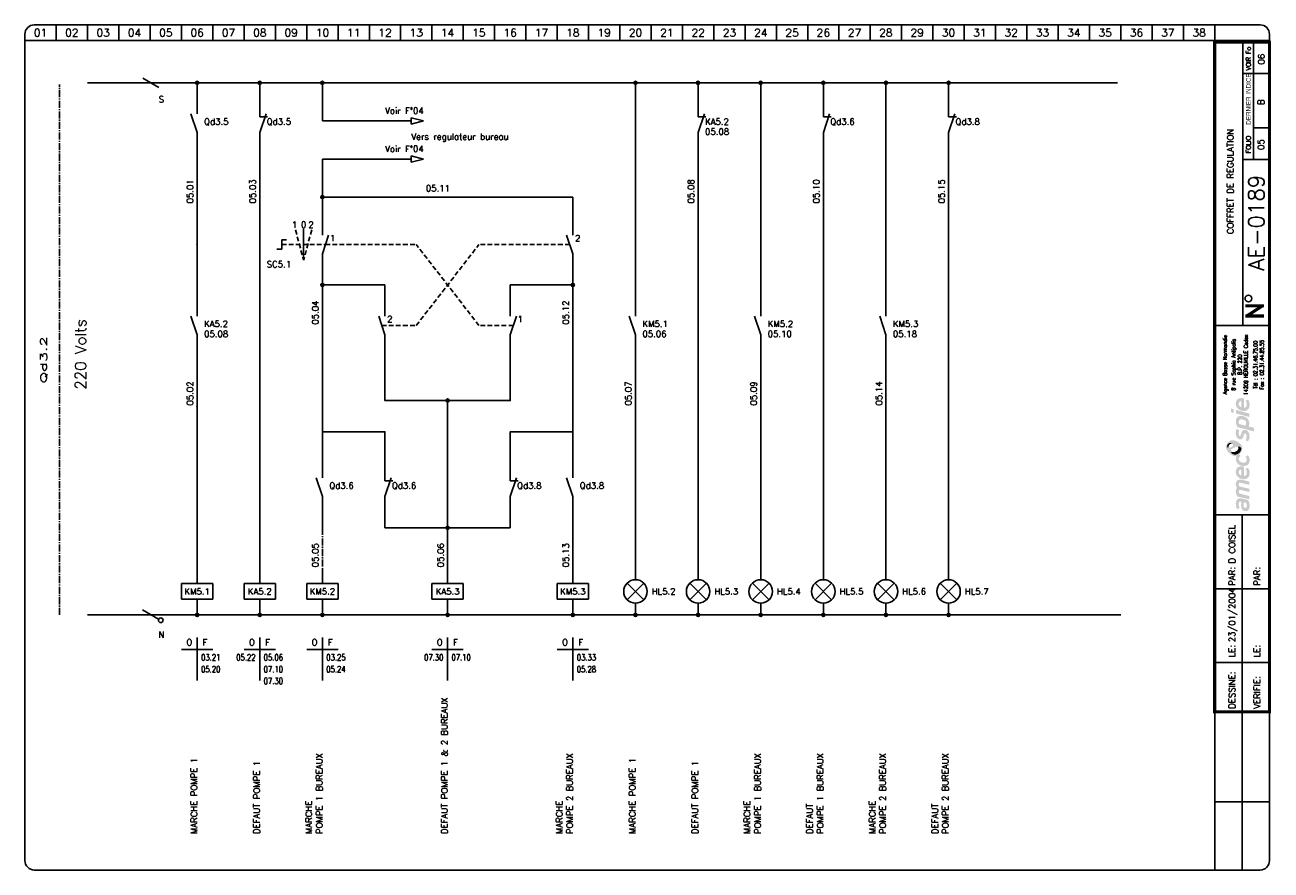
# Model space of a CAD drawing. Header units: centimetres. Extents: x 0 to 398, y 0 to 270.
import ezdxf
from ezdxf.enums import TextEntityAlignment as Align

# ---------------------------------------------------------------- set-up
doc = ezdxf.new("R2010")
doc.units = ezdxf.units.CM
doc.header["$LTSCALE"] = 3
doc.header["$MEASUREMENT"] = 0
for name, pattern in [('AXES2', [1.125, 0.75, -0.125, 0.125, -0.125]), ('CONTINU', [0]), ('DISCONTINU', [0.75, 0.5, -0.25])]:
    doc.linetypes.add(name, pattern=pattern)
for name, color, linetype in [('POINTILLE', 5, 'DISCONTINU'), ('TEXTE', 3, 'Continuous'), ('TRAIFIN', 1, 'Continuous'), ('TRAIGROS', 2, 'Continuous'), ('TRAIMOY', 4, 'Continuous')]:
    doc.layers.add(name, color=color, linetype=linetype)
doc.styles.add('ROMANS8', font='ROMANS8.shx')
doc.styles.get("Standard").update_dxf_attribs({"font": 'simplex.shx'})
doc.styles.add('TXT', font='txt', dxfattribs={"width": 0.8})

# ---------------------------------------------------------------- blocks, each defined once
blk = doc.blocks.new('FDP-DIV-CHU')
at = {"layer": 'TEXTE', "color": 7, "const_width": 1}
for points in [[(392.75, 180.25), (386.75, 180.25)], [(387.25, 177), (392.25, 180.25)], [(392.75, 177), (386.75, 177)]]:
    blk.add_lwpolyline(points, dxfattribs=at)
at = {"layer": 'TEXTE', "color": 7}
blk.add_circle((387.76, 182.59), 1.08, dxfattribs=at)
at = {"layer": 'TRAIFIN', "color": 7}
for p, q in [((7, 270), (7, 265)), ((17, 270), (17, 265)), ((27, 270), (27, 265)), ((37, 270), (37, 265)), ((47, 270), (47, 265)), ((57, 270), (57, 265)), ((67, 270), (67, 265)), ((77, 270), (77, 265)), ((87, 270), (87, 265)), ((97, 270), (97, 265)), ((107, 270), (107, 265)), ((117, 270), (117, 265)), ((127, 270), (127, 265)), ((137, 270), (137, 265)), ((147, 270), (147, 265)), ((157, 270), (157, 265)), ((167, 270), (167, 265)), ((177, 270), (177, 265)), ((187, 270), (187, 265)), ((197, 270), (197, 265)), ((207, 270), (207, 265)), ((217, 270), (217, 265)), ((227, 270), (227, 265)), ((237, 270), (237, 265)), ((247, 270), (247, 265)), ((257, 270), (257, 265)), ((267, 270), (267, 265)), ((277, 270), (277, 265)), ((287, 270), (287, 265)), ((297, 270), (297, 265)), ((307, 270), (307, 265)), ((317, 270), (317, 265)), ((327, 270), (327, 265)), ((337, 270), (337, 265)), ((347, 270), (347, 265)), ((357, 270), (357, 265)), ((367, 270), (367, 265)), ((377, 270), (377, 265)), ((389.41, 227.04), (389.41, 264.5)), ((389.41, 237.09), (393.96, 237.09))]:
    blk.add_line(p, q, dxfattribs=at)
at = {"layer": 'TRAIGROS', "color": 7}
for p, q in [((-3, 267), (-3, 265)), ((0, 270), (391.5, 270)), ((394.5, 267), (394.5, 265)), ((394.5, 265), (-3, 265)), ((394.5, 265), (-3, 265)), ((-3, 265), (-3, 3)), ((386, 174), (386, 264.5)), ((394.5, 3), (394.5, 265)), ((386, 254.5), (394, 254.5)), ((386, 227.01), (394, 227.01)), ((377, 174), (394.5, 174)), ((377, 113.52), (394.51, 113.52)), ((377, -0.03), (377, 50.52)), ((0, 0), (391.5, 0))]:
    blk.add_line(p, q, dxfattribs=at)
at = {"layer": 'TRAIGROS', "color": 7, "const_width": 1}
blk.add_lwpolyline([(377, 264.5), (377, 50.52), (394.5, 50.52), (394.5, 264.5), (377, 264.5)], dxfattribs=at)
at = {"layer": 'TRAIGROS', "color": 7}
for centre, start, end in [((0, 267), 90, 180), ((391.5, 267), 0, 90), ((0, 3), 180, 270), ((391.5, 3), 270, 0)]:
    blk.add_arc(centre, 3, start, end, dxfattribs=at)
at = {"layer": 'TRAIMOY', "color": 7}
for p, q in [((385.75, -0.01), (385.75, 113.52)), ((377, 89.82), (394.51, 89.82)), ((377, 66.27), (394.51, 66.27)), ((377, 21.75), (394.51, 21.75))]:
    blk.add_line(p, q, dxfattribs=at)
at = {"layer": 'TEXTE', "color": 7}
for s, p in [('01', (2, 267.5)), ('02', (12, 267.5)), ('03', (22, 267.5)), ('04', (32, 267.5)), ('05', (42, 267.5)), ('06', (52, 267.5)), ('07', (62, 267.5)), ('08', (72, 267.5)), ('09', (82, 267.5)), ('10', (92, 267.5)), ('11', (102, 267.5)), ('12', (112, 267.5)), ('13', (122, 267.5)), ('14', (132, 267.5)), ('15', (142, 267.5)), ('16', (152, 267.5)), ('17', (162, 267.5)), ('18', (172, 267.5)), ('19', (182, 267.5)), ('20', (192, 267.5)), ('21', (202, 267.5)), ('22', (212, 267.5)), ('23', (222, 267.5)), ('24', (232, 267.5)), ('25', (242, 267.5)), ('26', (252, 267.5)), ('27', (262, 267.5)), ('28', (272, 267.5)), ('29', (282, 267.5)), ('30', (292, 267.5)), ('31', (302, 267.5)), ('32', (312, 267.5)), ('33', (322, 267.5)), ('34', (332, 267.5)), ('35', (342, 267.5)), ('36', (352, 267.5)), ('37', (362, 267.5)), ('38', (372, 267.5))]:
    blk.add_text(s, height=2.5, dxfattribs=at).set_placement(p, align=Align.MIDDLE)
at = {"layer": 'TEXTE', "color": 7, "width": 0.867769}
blk.add_text('VOIR Fo', height=1.5, rotation=90, dxfattribs=at).set_placement((388.5, 255.5), (388.5, 263), align=Align.FIT)
at = {"layer": 'TEXTE', "color": 7, "style": 'TXT', "width": 0.8}
blk.add_text('DERNIER INDICE', height=1.5, rotation=90, dxfattribs=at).set_placement((388.5, 238.12))
at = {"layer": 'TEXTE', "color": 7}
blk.add_text('FOLIO', height=1.5, rotation=90, dxfattribs=at).set_placement((388.5, 231.76), align=Align.CENTER)
for s, p in [('PAR:', (383.51, 90.82)), ('PAR:', (391.51, 90.82)), ('LE:', (383.51, 67.95)), ('LE:', (391.51, 67.95)), ('DESSINE:', (383.51, 51.52)), ('VERIFIE:', (391.51, 51.52))]:
    blk.add_text(s, height=2, rotation=90, dxfattribs=at).set_placement(p)
at = {"layer": 'TEXTE'}
for tag, p in [('FOLIO_SUIVANT', (392.9, 259.04)), ('INDICE', (392.79, 245.35)), ('FOLIO', (392.79, 231.76))]:
    blk.add_attdef(tag, text='', height=2, rotation=90, dxfattribs=at).set_placement(p, align=Align.CENTER)
blk.add_attdef('INTITULE_DU_PLAN', text='', height=2, rotation=90, dxfattribs=at).set_placement((382, 220), align=Align.MIDDLE)
at = {"layer": 'TEXTE', "color": 4}
blk.add_attdef('NUMERO', text='', height=5, rotation=90, dxfattribs=at).set_placement((392.79, 206.79), align=Align.CENTER)
at = {"layer": 'TEXTE'}
for tag, p in [('DESSINATEUR', (383.53, 97.95)), ('DATE', (383.51, 72.76))]:
    blk.add_attdef(tag, p, '', height=2, rotation=90, dxfattribs=at)
blk = doc.blocks.new('LOGO')
h = blk.add_hatch(color=187)
h.paths.add_polyline_path([(0.27, -25.15), (-0.26, -25.03), (-0.61, -25.01), (-0.96, -25.01), (-1.3, -25.15), (-1.56, -25.39), (-1.76, -25.66), (-1.92, -26.06), (-2.01, -26.61), (-2, -27.13), (-1.95, -27.54), (-1.82, -27.98), (-1.59, -28.49), (-0.78, -28.03), (-0.88, -27.84), (-0.99, -27.58), (-1.06, -27.27), (-1.09, -26.94), (-1.07, -26.65), (-1.03, -26.36), (-0.9, -26.15), (-0.74, -26.05), (-0.59, -26.04), (-0.23, -26.1), (-0.26, -26.47), (-0.29, -26.77), (-0.31, -27.1), (-0.31, -27.41), (-0.26, -27.77), (-0.19, -28.1), (-0.05, -28.44), (0.2, -28.78), (0.48, -28.98), (0.87, -29.11), (1.22, -29.1), (1.58, -29.04), (1.84, -28.87), (2.14, -28.53), (2.3, -28.16), (2.37, -27.71), (2.36, -27.1), (2.28, -26.51), (2.08, -25.89), (1.89, -25.54), (0.84, -25.3)])
h.paths.add_polyline_path([(0.54, -26.31), (1.32, -26.47), (1.41, -26.69), (1.48, -27.01), (1.49, -27.42), (1.48, -27.74), (1.4, -27.9), (1.29, -28.03), (1.14, -28.09), (0.96, -28.1), (0.81, -28.07), (0.69, -27.97), (0.6, -27.85), (0.54, -27.71), (0.5, -27.54), (0.49, -27.3), (0.49, -27.06), (0.5, -26.59)], flags=16)
h.paths.add_polyline_path([(-0.88, -23.47), (-0.97, -23.29), (-1.06, -23.08), (-1.08, -22.86), (-1.05, -22.63), (-0.97, -22.45), (-0.79, -22.36), (-0.5, -22.33), (2.29, -23.01), (2.29, -21.94), (-0.8, -21.24), (-0.96, -21.08), (-1.06, -20.77), (-1.1, -20.45), (-1, -20.2), (-0.87, -20.11), (-0.7, -20.03), (-0.48, -20.05), (2.29, -20.7), (2.29, -19.65), (-0.36, -19.01), (-0.65, -19), (-1.01, -19.01), (-1.3, -19.12), (-1.55, -19.28), (-1.77, -19.54), (-1.9, -19.8), (-1.98, -20), (-2.02, -20.38), (-2.01, -20.76), (-1.91, -21.13), (-1.79, -21.45), (-1.64, -21.71), (-1.75, -21.83), (-1.89, -22.08), (-1.98, -22.36), (-2.01, -22.66), (-2.01, -23), (-1.95, -23.36), (-1.85, -23.71), (-1.69, -24.08), (-1.5, -24.43), (2.29, -25.32), (2.29, -24.26)])
h.paths.add_polyline_path([(-0.19, -14.81), (-0.51, -14.81), (-0.91, -14.88), (-1.19, -15), (-1.42, -15.16), (-1.64, -15.38), (-1.83, -15.67), (-1.95, -15.97), (-2, -16.26), (-2.02, -16.52), (-2.01, -16.84), (-1.96, -17.15), (-1.84, -17.46), (-1.65, -17.81), (-1.41, -18.09), (-1.14, -18.33), (-0.89, -18.51), (-0.59, -18.68), (-0.17, -18.82), (0.24, -18.89), (0.59, -18.91), (0.98, -18.88), (1.37, -18.75), (1.77, -18.51), (2.17, -18.06), (2.33, -17.58), (2.38, -17.11), (2.38, -16.56), (2.33, -16.15), (2.2, -15.79), (2.03, -15.5), (1.82, -15.25), (1.14, -15.68), (1.3, -15.94), (1.42, -16.3), (1.49, -16.68), (1.49, -16.99), (1.43, -17.33), (1.23, -17.63), (0.99, -17.81), (0.79, -17.86), (0.6, -17.84), (0.6, -14.97), (0.23, -14.85)])
h.paths.add_polyline_path([(-0.26, -17.69), (-0.43, -17.64), (-0.58, -17.55), (-0.76, -17.39), (-0.9, -17.24), (-1.01, -17.02), (-1.06, -16.86), (-1.08, -16.63), (-1.06, -16.36), (-0.96, -16.16), (-0.83, -15.98), (-0.62, -15.87), (-0.44, -15.83), (-0.26, -15.83)], flags=16)
h.paths.add_polyline_path([(-0.09, -13.56), (-0.44, -13.4), (-0.74, -13.16), (-0.95, -12.9), (-1.04, -12.61), (-1.08, -12.36), (-1.02, -12.05), (-0.89, -11.83), (-0.73, -11.69), (-0.61, -11.61), (-0.5, -11.55), (-0.88, -10.89), (-1.08, -11.04), (-1.32, -11.18), (-1.51, -11.28), (-1.78, -11.38), (-1.87, -11.55), (-1.97, -11.89), (-2.01, -12.3), (-1.98, -12.76), (-1.82, -13.35), (-1.54, -13.76), (-1.25, -14.08), (-0.85, -14.34), (-0.48, -14.51), (-0.05, -14.65), (0.44, -14.71), (0.94, -14.69), (1.47, -14.5), (1.83, -14.25), (2.09, -13.94), (2.26, -13.6), (2.36, -13.21), (2.39, -12.82), (2.37, -12.43), (2.27, -11.98), (2.07, -11.58), (1.82, -11.23), (1.12, -11.67), (1.29, -11.95), (1.43, -12.27), (1.45, -12.61), (1.43, -12.96), (1.23, -13.36), (0.95, -13.57), (0.61, -13.63), (0.31, -13.63)])
h.paths.add_polyline_path([(1.25, -3.19), (0.94, -3.13), (0.59, -3.14), (0.32, -3.25), (0.1, -3.49), (-0.12, -3.81), (-0.25, -4.17), (-0.38, -4.62), (-0.46, -4.92), (-0.59, -5.03), (-0.74, -5.08), (-0.86, -5.03), (-0.96, -4.94), (-1.06, -4.74), (-1.12, -4.53), (-1.11, -4.23), (-1.07, -3.86), (-1.01, -3.51), (-0.93, -3.23), (-1.72, -2.85), (-1.84, -3.12), (-1.93, -3.4), (-1.97, -3.68), (-2, -3.98), (-2.02, -4.32), (-2, -4.65), (-1.94, -5.01), (-1.8, -5.31), (-1.64, -5.58), (-1.4, -5.84), (-1.11, -6.04), (-0.85, -6.17), (-0.56, -6.2), (-0.24, -6.15), (0.01, -5.99), (0.18, -5.81), (0.32, -5.51), (0.41, -5.18), (0.51, -4.86), (0.57, -4.63), (0.67, -4.45), (0.78, -4.33), (0.97, -4.29), (1.15, -4.35), (1.3, -4.55), (1.41, -4.85), (1.44, -5.24), (1.41, -5.62), (1.33, -5.91), (1.23, -6.15), (1.09, -6.39), (1.78, -6.81), (1.86, -6.74), (1.97, -6.61), (2.14, -6.32), (2.27, -6), (2.36, -5.62), (2.37, -5.24), (2.35, -4.86), (2.3, -4.52), (2.19, -4.21), (2.03, -3.92), (1.85, -3.65), (1.57, -3.35)])
h.paths.add_polyline_path([(1.14, 0.91), (0.82, 1.08), (0.5, 1.2), (0.1, 1.27), (-0.26, 1.3), (-0.73, 1.29), (-1.12, 1.19), (-1.38, 1.04), (-1.61, 0.8), (-1.77, 0.55), (-1.89, 0.33), (-1.98, 0.01), (-2.01, -0.32), (-1.99, -0.65), (-1.95, -1.02), (-1.88, -1.34), (-1.76, -1.63), (-1.63, -1.96), (-1.52, -2.24), (3.84, -3.66), (3.84, -2.51), (1.96, -2.01), (2.11, -1.85), (2.24, -1.56), (2.27, -1.32), (2.29, -1.04), (2.27, -0.75), (2.21, -0.44), (2.07, -0.1), (1.9, 0.2), (1.71, 0.44), (1.43, 0.71)])
h.paths.add_polyline_path([(0.98, -1.77), (-0.92, -1.28), (-0.98, -1.1), (-1.05, -0.84), (-1.07, -0.56), (-1.04, -0.29), (-0.94, -0.06), (-0.77, 0.11), (-0.53, 0.2), (-0.24, 0.22), (0.04, 0.2), (0.35, 0.13), (0.58, 0.05), (0.81, -0.07), (1.02, -0.24), (1.19, -0.46), (1.27, -0.68), (1.28, -0.93), (1.28, -1.16), (1.24, -1.43), (1.15, -1.61)], flags=16)
h.paths.add_polyline_path([(-1.97, 3.22), (-1.97, 2.11), (2.35, 0.95), (2.35, 2.06)])
h.paths.add_polyline_path([(-3.55, 3.65), (-3.55, 2.48), (-2.65, 2.25), (-2.65, 3.43)])
h.paths.add_polyline_path([(-0.19, 6.99), (-0.51, 6.99), (-0.91, 6.92), (-1.19, 6.81), (-1.42, 6.64), (-1.64, 6.43), (-1.83, 6.14), (-1.95, 5.83), (-2, 5.54), (-2.02, 5.28), (-2.01, 4.96), (-1.96, 4.66), (-1.84, 4.34), (-1.65, 4), (-1.41, 3.71), (-1.14, 3.48), (-0.89, 3.29), (-0.59, 3.12), (-0.17, 2.98), (0.24, 2.92), (0.59, 2.89), (0.98, 2.93), (1.37, 3.06), (1.77, 3.29), (2.17, 3.75), (2.33, 4.22), (2.38, 4.7), (2.38, 5.24), (2.33, 5.65), (2.2, 6.02), (2.03, 6.3), (1.82, 6.56), (1.14, 6.13), (1.3, 5.87), (1.42, 5.5), (1.49, 5.12), (1.49, 4.82), (1.43, 4.47), (1.23, 4.17), (0.99, 4), (0.79, 3.94), (0.6, 3.96), (0.6, 6.83), (0.23, 6.96)])
h.paths.add_polyline_path([(-0.26, 4.11), (-0.43, 4.16), (-0.58, 4.26), (-0.76, 4.42), (-0.9, 4.56), (-1.01, 4.78), (-1.06, 4.95), (-1.08, 5.17), (-1.06, 5.44), (-0.96, 5.64), (-0.83, 5.82), (-0.62, 5.93), (-0.44, 5.97), (-0.26, 5.97)], flags=16)
h = blk.add_hatch(color=135)
h.paths.add_polyline_path([(-2.62, -6.48), (-2.99, -6.44), (-3.33, -6.46), (-3.66, -6.54), (-3.9, -6.66), (-4.19, -6.88), (-4.48, -7.12), (-4.72, -7.4), (-4.9, -7.71), (-5.08, -8.08), (-5.15, -8.51), (-5.14, -8.84), (-5.03, -9.22), (-4.88, -9.56), (-4.68, -9.88), (-4.46, -10.22), (-4.19, -10.51), (-3.87, -10.81), (-3.57, -11.02), (-3.23, -11.21), (-2.91, -11.36), (-2.54, -11.44), (-2.16, -11.45), (-1.78, -11.38), (-1.51, -11.28), (-1.32, -11.18), (-1.08, -11.04), (-0.88, -10.89), (-0.73, -10.77), (-0.54, -10.54), (-0.29, -10.22), (-0.06, -9.77), (0.06, -9.2), (0.05, -8.64), (-0.11, -8.22), (-0.36, -7.85), (-0.69, -7.52), (-1.07, -7.21), (-1.43, -6.95), (-1.9, -6.73), (-2.27, -6.57)])
h.paths.add_polyline_path([(-2.94, -7.94), (-2.93, -8.06), (-2.93, -8.18), (-2.98, -8.34), (-3.08, -8.43), (-3.22, -8.54), (-3.43, -8.66), (-3.65, -8.75), (-3.89, -8.84), (-4.16, -8.87), (-4.34, -8.85), (-4.5, -8.82), (-4.67, -8.73), (-4.76, -8.58), (-4.8, -8.43), (-4.79, -8.24), (-4.75, -8.06), (-4.69, -7.92), (-4.59, -7.78), (-4.48, -7.64), (-4.34, -7.51), (-4.19, -7.41), (-4, -7.31), (-3.79, -7.28), (-3.58, -7.31), (-3.42, -7.38), (-3.25, -7.49), (-3.12, -7.62), (-3.02, -7.79)], flags=16)
h.paths.add_polyline_path([(-1.84, -8.57), (-1.32, -8.49), (-1.12, -8.49), (-0.87, -8.49), (-0.65, -8.57), (-0.45, -8.72), (-0.32, -8.9), (-0.26, -9.1), (-0.28, -9.35), (-0.35, -9.63), (-0.51, -9.97), (-0.73, -10.32), (-1.02, -10.58), (-1.39, -10.82), (-1.78, -10.98), (-2.23, -11.04), (-2.55, -11.01), (-2.82, -10.95), (-3.16, -10.77), (-3.4, -10.52), (-3.53, -10.28), (-3.6, -10.02), (-3.6, -9.73), (-3.5, -9.48), (-3.31, -9.23), (-3, -9.04), (-2.68, -8.88), (-2.26, -8.71)], flags=16)
h = blk.add_hatch(color=253)
h.paths.add_polyline_path([(-4, -7.31), (-4.19, -7.41), (-4.34, -7.51), (-4.48, -7.64), (-4.59, -7.78), (-4.69, -7.92), (-4.75, -8.06), (-4.79, -8.24), (-4.8, -8.43), (-4.76, -8.58), (-4.67, -8.73), (-4.5, -8.82), (-4.34, -8.85), (-4.36, -8.64), (-4.33, -8.43), (-4.27, -8.21), (-4.19, -8.05), (-4.09, -7.91), (-3.95, -7.79), (-3.82, -7.69), (-3.65, -7.62), (-3.47, -7.58), (-3.28, -7.58), (-3.12, -7.62), (-3.25, -7.49), (-3.42, -7.38), (-3.58, -7.31), (-3.79, -7.28)])
h.paths.add_polyline_path([(-0.87, -8.49), (-1.12, -8.49), (-1.32, -8.49), (-1.27, -8.65), (-1.22, -8.89), (-1.24, -9.17), (-1.31, -9.4), (-1.45, -9.63), (-1.67, -9.84), (-1.91, -10), (-2.2, -10.15), (-2.48, -10.22), (-2.71, -10.25), (-2.97, -10.24), (-3.22, -10.21), (-3.44, -10.12), (-3.6, -10.02), (-3.53, -10.28), (-3.4, -10.52), (-3.16, -10.77), (-2.82, -10.95), (-2.55, -11.01), (-2.23, -11.04), (-1.78, -10.98), (-1.39, -10.82), (-1.02, -10.58), (-0.73, -10.32), (-0.51, -9.97), (-0.35, -9.63), (-0.28, -9.35), (-0.26, -9.1), (-0.32, -8.9), (-0.45, -8.72), (-0.65, -8.57)])
at = {"color": 7, "style": 'ROMANS8', "width": 0.8}
for s, height, p in [('Agence Basse Normandie', 1.2384, (-4.85, 17.68)), ('8 rue Sophia Antipolis', 1.2384, (-2.12, 17.68)), ('14209 HEROUVILLE Cedex', 1.2384, (1.84, 17.68)), ('B.P. 220', 1.238, (-0.08, 17.68)), ('Tél : 02.31.46.75.00', 1.2384, (4.88, 17.68)), ('Fax : 02.31.44.85.55', 1.2384, (6.91, 17.68))]:
    blk.add_text(s, height=height, rotation=90, dxfattribs=at).set_placement(p, align=Align.CENTER)
blk = doc.blocks.new('R1')
at = {"layer": 'TRAIFIN'}
for p, q in [((0.005005, 9.98501), (0.005005, 14.98501)), ((-4.994995, 4.98501), (-4.994995, 9.98501)), ((-4.994995, 9.98501), (5.005005, 9.98501)), ((5.005005, 9.98501), (5.005005, 4.98501)), ((5.005005, 4.98501), (-4.994995, 4.98501)), ((0.005005, -0.01499), (0.005005, 4.98501))]:
    blk.add_line(p, q, dxfattribs=at)
blk = doc.blocks.new('R11')
at = {"layer": 'TRAIFIN'}
blk.add_line((0, 0), (0, 10), dxfattribs=at)
at = {"layer": 'TRAIGROS'}
blk.add_line((-2, 16), (0, 10), dxfattribs=at)
blk = doc.blocks.new('R12')
at = {"layer": 'TRAIFIN'}
blk.add_line((0, 0), (0, 10), dxfattribs=at)
at = {"layer": 'TRAIGROS'}
for p, q in [((2, 16), (0, 10)), ((0, 15), (2.5, 15))]:
    blk.add_line(p, q, dxfattribs=at)
blk = doc.blocks.new('X30')
at = {"linetype": 'CONTINU'}
for points in [[(-2.65, 1.1), (2.65, 6.4)], [(2.65, 1.1), (-2.65, 6.4)]]:
    blk.add_lwpolyline(points, dxfattribs=at)
blk.add_circle((0, 3.75), 3.75, dxfattribs=at)
blk = doc.blocks.new('R101', base_point=(222.38, 164.86))
at = {"layer": 'TRAIGROS'}
for p, q in [((222.38, 165.89), (226.25, 164.86)), ((222.38, 163.82), (222.38, 165.89)), ((226.25, 164.86), (222.38, 163.82))]:
    blk.add_line(p, q, dxfattribs=at)

msp = doc.modelspace()

# ---------------------------------------------------------------- hatches: boundary and pattern name
at = {"layer": 'TRAIFIN'}
h = msp.add_hatch(color=256, dxfattribs=at)
h.paths.add_polyline_path([(54.51, 251.5), (55.51, 251.5, 1)])
h.paths.add_polyline_path([(55.51, 251.5), (55.01, 251.5), (55.01, 251, 0.414214)])
h.paths.add_polyline_path([(55.01, 251.5), (54.51, 251.5, 0.414214), (55.01, 251)])
h = msp.add_hatch(color=256, dxfattribs=at)
h.paths.add_polyline_path([(74.5, 251.5), (75.5, 251.5, 1)])
h.paths.add_polyline_path([(75.5, 251.5), (75, 251.5), (75, 251, 0.414214)])
h.paths.add_polyline_path([(75, 251.5), (74.5, 251.5, 0.414214), (75, 251)])
h = msp.add_hatch(color=256, dxfattribs=at)
h.paths.add_polyline_path([(94.5, 251.5), (95.5, 251.5, 1)])
h.paths.add_polyline_path([(95.5, 251.5), (95, 251.5), (95, 251, 0.414214)])
h.paths.add_polyline_path([(95, 251.5), (94.5, 251.5, 0.414214), (95, 251)])
h = msp.add_hatch(color=256, dxfattribs=at)
h.paths.add_polyline_path([(194.5, 251.5), (195.5, 251.5, 1)])
h.paths.add_polyline_path([(195.5, 251.5), (195, 251.5), (195, 251, 0.414214)])
h.paths.add_polyline_path([(195, 251.5), (194.5, 251.5, 0.414214), (195, 251)])
h = msp.add_hatch(color=256, dxfattribs=at)
h.paths.add_polyline_path([(214.5, 251.5), (215.5, 251.5, 1)])
h.paths.add_polyline_path([(215.5, 251.5), (215, 251.5), (215, 251, 0.414214)])
h.paths.add_polyline_path([(215, 251.5), (214.5, 251.5, 0.414214), (215, 251)])
h = msp.add_hatch(color=256, dxfattribs=at)
h.paths.add_polyline_path([(234.5, 251.5), (235.5, 251.5, 1)])
h.paths.add_polyline_path([(235.5, 251.5), (235, 251.5), (235, 251, 0.414214)])
h.paths.add_polyline_path([(235, 251.5), (234.5, 251.5, 0.414214), (235, 251)])
h = msp.add_hatch(color=256, dxfattribs=at)
h.paths.add_polyline_path([(254.5, 251.5), (255.5, 251.5, 1)])
h.paths.add_polyline_path([(255.5, 251.5), (255, 251.5), (255, 251, 0.414214)])
h.paths.add_polyline_path([(255, 251.5), (254.5, 251.5, 0.414214), (255, 251)])
h = msp.add_hatch(color=256, dxfattribs=at)
h.paths.add_polyline_path([(274.5, 251.5), (275.5, 251.5, 1)])
h.paths.add_polyline_path([(275.5, 251.5), (275, 251.5), (275, 251, 0.414214)])
h.paths.add_polyline_path([(275, 251.5), (274.5, 251.5, 0.414214), (275, 251)])
h = msp.add_hatch(color=256, dxfattribs=at)
h.paths.add_polyline_path([(294.5, 251.5), (295.5, 251.5, 1)])
h.paths.add_polyline_path([(295.5, 251.5), (295, 251.5), (295, 251, 0.414214)])
h.paths.add_polyline_path([(295, 251.5), (294.5, 251.5, 0.414214), (295, 251)])
h = msp.add_hatch(color=256, dxfattribs=at)
h.paths.add_polyline_path([(94.5, 215), (95.5, 215, 1)])
h.paths.add_polyline_path([(95.5, 215), (95, 215), (95, 214.5, 0.414214)])
h.paths.add_polyline_path([(95, 215), (94.5, 215, 0.414214), (95, 214.5)])
h = msp.add_hatch(color=256, dxfattribs=at)
h.paths.add_polyline_path([(94.5, 186.91), (95.5, 186.91, 1)])
h.paths.add_polyline_path([(95.5, 186.91), (95, 186.91), (95, 186.41, 0.414214)])
h.paths.add_polyline_path([(95, 186.91), (94.5, 186.91, 0.414214), (95, 186.41)])
h = msp.add_hatch(color=256, dxfattribs=at)
h.paths.add_polyline_path([(174.5, 186.91), (175.5, 186.91, 1)])
h.paths.add_polyline_path([(175.5, 186.91), (175, 186.91), (175, 186.41, 0.414214)])
h.paths.add_polyline_path([(175, 186.91), (174.5, 186.91, 0.414214), (175, 186.41)])
h = msp.add_hatch(color=256, dxfattribs=at)
h.paths.add_polyline_path([(134.5, 150), (135.5, 150, 1)])
h.paths.add_polyline_path([(135.5, 150), (135, 150), (135, 149.5, 0.414214)])
h.paths.add_polyline_path([(135, 150), (134.5, 150, 0.414214), (135, 149.5)])
h = msp.add_hatch(color=256, dxfattribs=at)
h.paths.add_polyline_path([(134.49, 109.32), (135.49, 109.32, 1)])
h.paths.add_polyline_path([(135.49, 109.32), (134.99, 109.32), (134.99, 108.82, 0.414214)])
h.paths.add_polyline_path([(134.99, 109.32), (134.49, 109.32, 0.414214), (134.99, 108.82)])
h = msp.add_hatch(color=256, dxfattribs=at)
h.paths.add_polyline_path([(54.51, 81.49), (55.51, 81.49, 1)])
h.paths.add_polyline_path([(55.51, 81.49), (55.01, 81.49), (55.01, 80.99, 0.414214)])
h.paths.add_polyline_path([(55.01, 81.49), (54.51, 81.49, 0.414214), (55.01, 80.99)])
h = msp.add_hatch(color=256, dxfattribs=at)
h.paths.add_polyline_path([(74.5, 81.5), (75.5, 81.5, 1)])
h.paths.add_polyline_path([(75.5, 81.5), (75, 81.5), (75, 81, 0.414214)])
h.paths.add_polyline_path([(75, 81.5), (74.5, 81.5, 0.414214), (75, 81)])
h = msp.add_hatch(color=256, dxfattribs=at)
h.paths.add_polyline_path([(94.5, 81.5), (95.5, 81.5, 1)])
h.paths.add_polyline_path([(95.5, 81.5), (95, 81.5), (95, 81, 0.414214)])
h.paths.add_polyline_path([(95, 81.5), (94.5, 81.5, 0.414214), (95, 81)])
h = msp.add_hatch(color=256, dxfattribs=at)
h.paths.add_polyline_path([(134.5, 81.5), (135.5, 81.5, 1)])
h.paths.add_polyline_path([(135.5, 81.5), (135, 81.5), (135, 81, 0.414214)])
h.paths.add_polyline_path([(135, 81.5), (134.5, 81.5, 0.414214), (135, 81)])
h = msp.add_hatch(color=256, dxfattribs=at)
h.paths.add_polyline_path([(174.5, 81.5), (175.5, 81.5, 1)])
h.paths.add_polyline_path([(175.5, 81.5), (175, 81.5), (175, 81, 0.414214)])
h.paths.add_polyline_path([(175, 81.5), (174.5, 81.5, 0.414214), (175, 81)])
h = msp.add_hatch(color=256, dxfattribs=at)
h.paths.add_polyline_path([(194.5, 81.5), (195.5, 81.5, 1)])
h.paths.add_polyline_path([(195.5, 81.5), (195, 81.5), (195, 81, 0.414214)])
h.paths.add_polyline_path([(195, 81.5), (194.5, 81.5, 0.414214), (195, 81)])
h = msp.add_hatch(color=256, dxfattribs=at)
h.paths.add_polyline_path([(214.5, 81.5), (215.5, 81.5, 1)])
h.paths.add_polyline_path([(215.5, 81.5), (215, 81.5), (215, 81, 0.414214)])
h.paths.add_polyline_path([(215, 81.5), (214.5, 81.5, 0.414214), (215, 81)])
h = msp.add_hatch(color=256, dxfattribs=at)
h.paths.add_polyline_path([(234.5, 81.5), (235.5, 81.5, 1)])
h.paths.add_polyline_path([(235.5, 81.5), (235, 81.5), (235, 81, 0.414214)])
h.paths.add_polyline_path([(235, 81.5), (234.5, 81.5, 0.414214), (235, 81)])
h = msp.add_hatch(color=256, dxfattribs=at)
h.paths.add_polyline_path([(254.5, 81.5), (255.5, 81.5, 1)])
h.paths.add_polyline_path([(255.5, 81.5), (255, 81.5), (255, 81, 0.414214)])
h.paths.add_polyline_path([(255, 81.5), (254.5, 81.5, 0.414214), (255, 81)])
h = msp.add_hatch(color=256, dxfattribs=at)
h.paths.add_polyline_path([(274.5, 81.5), (275.5, 81.5, 1)])
h.paths.add_polyline_path([(275.5, 81.5), (275, 81.5), (275, 81, 0.414214)])
h.paths.add_polyline_path([(275, 81.5), (274.5, 81.5, 0.414214), (275, 81)])
h = msp.add_hatch(color=256, dxfattribs=at)
h.paths.add_polyline_path([(294.5, 81.5), (295.5, 81.5, 1)])
h.paths.add_polyline_path([(295.5, 81.5), (295, 81.5), (295, 81, 0.414214)])
h.paths.add_polyline_path([(295, 81.5), (294.5, 81.5, 0.414214), (295, 81)])

# ---------------------------------------------------------------- linework, layer by layer
at = {"layer": 'POINTILLE'}
msp.add_line((82, 199.83), (96, 199.83), dxfattribs=at)
for points in [[(86.41, 204.49), (89, 194.83)], [(91.59, 204.49), (89, 194.83)]]:
    msp.add_lwpolyline(points, dxfattribs=at)
at = {"layer": 'TRAIFIN', "linetype": 'AXES2'}
msp.add_line((11, 81.5), (11, 251), dxfattribs=at)
at = {"layer": 'TRAIFIN'}
for p, q in [((20, 251.5), (349, 251.5)), ((20, 81.5), (350, 81.5)), ((55.01, 74.25), (55.01, 60.5)), ((75, 74.25), (75, 60.5)), ((95, 74.25), (95, 60.5)), ((135, 74.25), (135, 60.5)), ((175, 74.25), (175, 60.5)), ((50.01, 70.5), (60.01, 70.5)), ((70, 70.5), (80, 70.5)), ((90, 70.5), (100, 70.5)), ((130, 70.5), (140, 70.5)), ((170, 70.5), (180, 70.5))]:
    msp.add_line(p, q, dxfattribs=at)
at = {"layer": 'TRAIFIN', "linetype": 'Continuous'}
for points in [[(37.62, 252.97), (42.81, 249.97)], [(37.52, 83.16), (42.71, 80.16)]]:
    msp.add_lwpolyline(points, dxfattribs=at)
at = {"layer": 'TRAIFIN'}
for points in [[(55.01, 241.58), (55.01, 251.5)], [(75, 240.58), (75, 251.5)], [(95, 239.33), (95, 251.5)], [(195, 176.99), (195, 251.5)], [(215, 240.58), (215, 251.5)], [(235, 176.99), (235, 251.5)], [(255, 240.58), (255, 251.5)], [(275, 176.99), (275, 251.5)], [(295, 240.58), (295, 251.5)], [(95, 239.33), (123.41, 239.33)], [(95, 202.83), (95, 227.16)], [(95, 227.16), (123.41, 227.16)], [(55.01, 176.99), (55.01, 225.58)], [(75, 96.49), (75, 225.58)], [(215, 92.74), (215, 225.58)], [(255, 92.74), (255, 225.58)], [(295, 92.74), (295, 225.58)], [(175, 215), (95, 215)], [(175, 202.83), (175, 215)], [(89, 194.83), (89, 204.83)], [(115, 186.91), (95, 186.91)], [(95, 125.32), (95, 186.83)], [(115, 176.99), (115, 186.91)], [(155, 176.99), (155, 186.91)], [(155, 186.91), (175, 186.91)], [(175, 125.32), (175, 186.83)], [(55.01, 96.49), (55.01, 160.99)], [(155, 160.99), (155, 150), (115, 150), (115, 160.99)], [(195, 92.74), (195, 160.99)], [(235, 92.74), (235, 160.99)], [(275, 92.74), (275, 160.99)], [(135, 150), (135, 96.49)], [(114.99, 124.32), (114.99, 140), (95, 140)], [(154.99, 124.32), (154.99, 140), (175, 140)], [(154.99, 109.32), (114.99, 109.32)], [(175, 109.32), (175, 96.49)], [(195, 85.24), (195, 81.5)], [(215, 85.24), (215, 81.5)], [(235, 85.24), (235, 81.5)], [(255, 85.24), (255, 81.5)], [(275, 85.24), (275, 81.5)], [(295, 85.24), (295, 81.5)]]:
    msp.add_lwpolyline(points, dxfattribs=at)
at = {"layer": 'TRAIFIN', "color": 5, "linetype": 'DISCONTINU'}
for points in [[(96, 199.83), (125, 199.83)], [(145, 173.99), (125, 199.83)], [(125, 173.99), (145, 199.83)], [(174, 199.83), (145, 199.83)], [(114, 173.99), (125, 173.99)], [(156, 173.99), (145, 173.99)]]:
    msp.add_lwpolyline(points, dxfattribs=at)
at = {"layer": 'TRAIFIN', "linetype": 'AXES2'}
msp.add_lwpolyline([(95, 109.32), (95, 96.49)], dxfattribs=at)
at = {"layer": 'TRAIFIN'}
for centre in [(55.01, 251.5), (75, 251.5), (95, 251.5), (195, 251.5), (215, 251.5), (235, 251.5), (255, 251.5), (275, 251.5), (295, 251.5), (95, 215), (95, 186.91), (175, 186.91), (135, 150), (134.99, 109.32), (55.01, 81.49), (75, 81.5), (95, 81.5), (135, 81.5), (175, 81.5), (195, 81.5), (215, 81.5), (235, 81.5), (255, 81.5), (275, 81.5), (295, 81.5)]:
    msp.add_circle(centre, 0.5, dxfattribs=at)
at = {"layer": 'TRAIFIN', "linetype": 'Continuous'}
msp.add_circle((43.36, 79.78), 0.75, dxfattribs=at)
at = {"layer": 'TRAIFIN', "linetype": 'AXES2'}
for p in [(55.01, 199.83), (55.01, 148.16)]:
    msp.add_point(p, dxfattribs=at)
at = {"layer": 'TRAIMOY'}
for p, q in [((82, 201.33), (82, 198.33)), ((83.5, 201.33), (82, 201.33)), ((80.5, 198.33), (82, 198.33))]:
    msp.add_line(p, q, dxfattribs=at)

# ---------------------------------------------------------------- block references
msp.add_blockref('LOGO', (388.75, 143.76))
at = {"layer": 'TEXTE'}
msp.add_blockref('FDP-DIV-CHU', (3, 0), dxfattribs=at).add_auto_attribs({'DATE': '23/01/2004', 'DESSINATEUR': 'D COISEL', 'NUMERO': 'AE-0189', 'INTITULE_DU_PLAN': 'COFFRET DE REGULATION', 'FOLIO': '05', 'FOLIO_SUIVANT': '06', 'INDICE': 'B'})
at = {"layer": 'TRAIFIN', "linetype": 'AXES2'}
for name, p in [('R11', (55.01, 225.58)), ('R12', (75, 225.58)), ('R12', (215, 225.58)), ('R12', (255, 225.58)), ('R12', (295, 225.58)), ('R11', (175, 186.83)), ('R11', (55.01, 160.99)), ('R11', (115, 160.99)), ('R11', (195, 160.99)), ('R11', (235, 160.99)), ('R11', (275, 160.99)), ('R11', (95, 109.32)), ('R12', (114.99, 109.32)), ('R12', (154.99, 109.32)), ('R11', (175, 109.32)), ('R1', (55, 81.5)), ('R1', (74.99, 81.5)), ('R1', (94.99, 81.5)), ('R1', (134.99, 81.5)), ('R1', (174.99, 81.5)), ('X30', (195, 85.24)), ('X30', (215, 85.24)), ('X30', (235, 85.24)), ('X30', (255, 85.24)), ('X30', (275, 85.24)), ('X30', (295, 85.24))]:
    msp.add_blockref(name, p, dxfattribs=at)
at = {"layer": 'TRAIFIN'}
for p in [(123.41, 239.33), (123.41, 227.16)]:
    msp.add_blockref('R101', p, dxfattribs=at)
at = {"layer": 'TRAIFIN', "linetype": 'AXES2', "xscale": -1}
for p in [(95, 186.83), (155, 160.99)]:
    msp.add_blockref('R11', p, dxfattribs=at)

# ---------------------------------------------------------------- texts
at = {"layer": 'TEXTE'}
for s, p in [('S', (43.59, 246.22)), ('Voir F°04', (121.2, 242.63)), ('Vers regulateur bureau', (138.95, 233.96)), ('Voir F°04', (121.2, 230.46)), ('N', (43.59, 75.22))]:
    msp.add_text(s, height=2, dxfattribs=at).set_placement(p, align=Align.MIDDLE)
for s, p in [('Qd3.5', (57.22, 238.08)), ('Qd3.5', (77.21, 238.08)), ('KA5.2', (217.21, 238.08)), ('Qd3.6', (257.21, 238.08)), ('Qd3.8', (297.21, 238.08)), ('05.08', (217.21, 234.88)), ('SC5.1', (77.21, 192.54)), ('KA5.2', (57.22, 173.49)), ('KM5.1', (197.21, 173.49)), ('KM5.2', (237.21, 173.49)), ('KM5.3', (277.21, 173.49)), ('05.08', (57.22, 170.29)), ('05.06', (197.21, 170.29)), ('05.10', (237.21, 170.29)), ('05.18', (277.21, 170.29)), ('Qd3.6', (97.21, 121.82)), ('Qd3.6', (117.21, 121.82)), ('Qd3.8', (157.21, 121.82)), ('Qd3.8', (177.2, 121.82))]:
    msp.add_text(s, height=2, dxfattribs=at).set_placement(p)
for s, p in [('05.01', (53.76, 216.83)), ('05.03', (73.75, 216.83)), ('05.08', (213.75, 216.83)), ('05.10', (253.75, 216.83)), ('05.15', (293.75, 216.83)), ('05.04', (93.75, 178.08)), ('05.12', (173.75, 178.08)), ('05.02', (53.76, 152.24)), ('05.07', (193.75, 152.24)), ('05.09', (233.75, 152.24)), ('05.14', (273.75, 152.24)), ('05.05', (93.75, 100.57)), ('05.06', (133.75, 100.57)), ('05.13', (173.75, 100.57))]:
    msp.add_text(s, height=2, rotation=90, dxfattribs=at).set_placement(p, align=Align.CENTER)
for s, p in [('05.11', (131.91, 216.83)), ('1', (86.15, 205.15)), ('0', (89.02, 205.15)), ('2', (91.38, 205.15)), ('1', (98.22, 200.86)), ('2', (176.55, 200.86)), ('2', (116.55, 175.02)), ('1', (158.22, 175.02)), ('O', (52.51, 71.75)), ('F', (57.51, 71.75)), ('O', (72.5, 71.75)), ('F', (77.5, 71.75)), ('O', (92.5, 71.75)), ('F', (97.5, 71.75)), ('O', (132.5, 71.75)), ('F', (137.5, 71.75)), ('O', (172.5, 71.75)), ('F', (177.5, 71.75))]:
    msp.add_text(s, height=2, dxfattribs=at).set_placement(p, align=Align.CENTER)
at = {"layer": 'TEXTE', "width": 1.852941}
msp.add_text('Qd3.2', height=2, rotation=90, dxfattribs=at).set_placement((7, 155.5), (7, 170.5), align=Align.FIT)
at = {"layer": 'TEXTE'}
for s, p in [('KM5.1', (55.01, 88.99)), ('KA5.2', (75, 88.99)), ('KM5.2', (95, 88.99)), ('KA5.3', (135, 88.99)), ('KM5.3', (175, 88.99)), ('HL5.2', (203.99, 88.99)), ('HL5.3', (223.99, 88.99)), ('HL5.4', (243.99, 88.99)), ('HL5.5', (263.99, 88.99)), ('HL5.6', (283.99, 88.99)), ('HL5.7', (303.99, 88.99))]:
    msp.add_text(s, height=2, dxfattribs=at).set_placement(p, align=Align.MIDDLE_CENTER)
at = {"layer": 'TEXTE', "width": 0.8}
for s, p in [('03.21', (56.26, 66.91)), ('05.22', (67.49, 66.91)), ('05.06', (76.25, 66.91)), ('03.25', (96.25, 66.91)), ('07.30', (127.49, 66.91)), ('07.10', (136.25, 66.91)), ('03.33', (176.25, 66.91)), ('05.20', (56.26, 63.16)), ('07.10', (76.25, 63.16)), ('05.24', (96.25, 63.16)), ('05.28', (176.25, 63.16)), ('07.30', (76.25, 59.41))]:
    msp.add_text(s, height=2, dxfattribs=at).set_placement(p)
at = {"layer": 'TEXTE', "char_height": 2, "width": 49, "attachment_point": 7, "rotation": 90}
for s, insert in [('DEFAUT POMPE 1 & 2 BUREAUX', (135, 11.49)), ('MARCHE POMPE 1', (55.01, 11.49)), ('DEFAUT POMPE 1', (75, 11.49)), ('MARCHE\\PPOMPE 1 BUREAUX', (95, 11.49)), ('MARCHE\\PPOMPE 2 BUREAUX', (175, 11.49)), ('MARCHE POMPE 1', (195, 11.49)), ('DEFAUT POMPE 1', (214.99, 11.49)), ('MARCHE\\PPOMPE 1 BUREAUX', (234.99, 11.49)), ('DEFAUT\\PPOMPE 1 BUREAUX', (254.99, 11.49)), ('MARCHE\\PPOMPE 2 BUREAUX', (274.99, 11.49)), ('DEFAUT\\PPOMPE 2 BUREAUX', (294.99, 11.49))]:
    msp.add_mtext(s, dxfattribs=dict(at, insert=insert))
at = {"layer": 'TRAIFIN', "linetype": 'AXES2', "insert": (16.01, 153.49), "char_height": 3.5, "width": 27.0059, "attachment_point": 1, "rotation": 90}
msp.add_mtext('220 Volts', dxfattribs=at)

doc.saveas('drawing.dxf')
